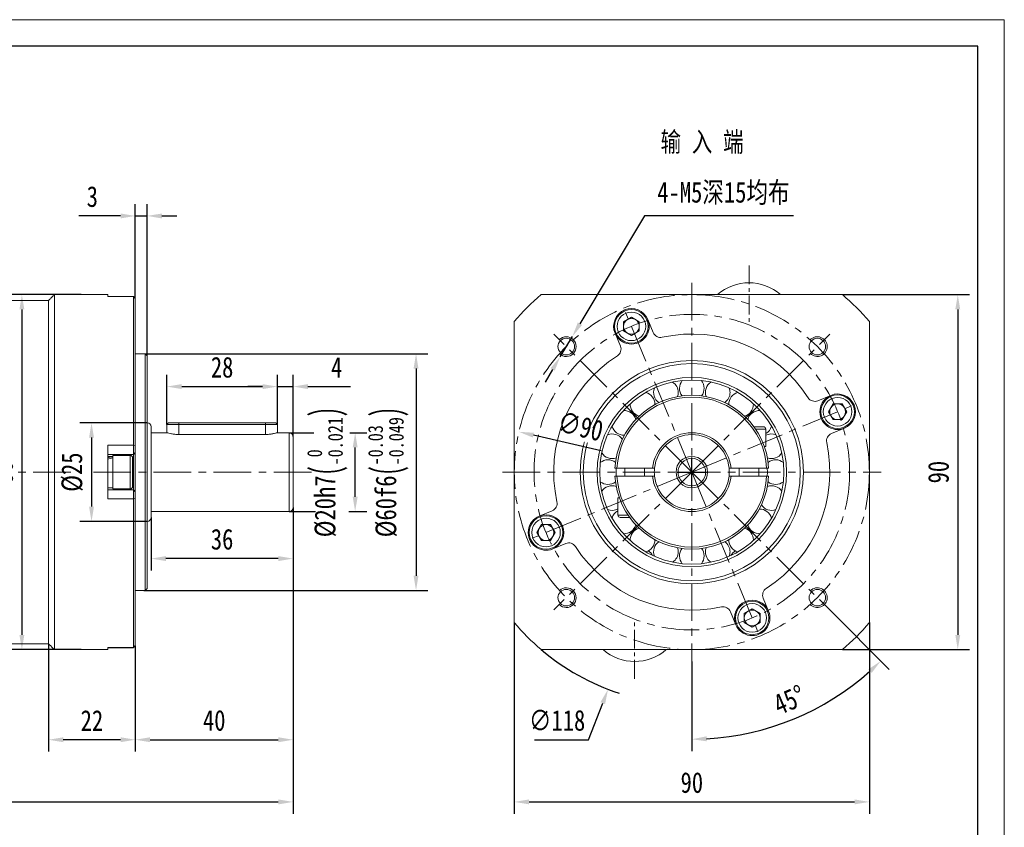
# Model space of a CAD drawing. Header units: millimetres. Extents: x -48 to 519, y -64 to 337.
# Tile 4 of 4: x 270 to 519, y 132 to 337. Entities that reach past the tile are written whole.
import ezdxf

# ---------------------------------------------------------------- set-up
doc = ezdxf.new("R2010")
doc.units = ezdxf.units.MM
doc.header["$LTSCALE"] = 1.5
doc.header["$PDSIZE"] = -1
doc.linetypes.add('CENTER', pattern=[10.16, 6.35, -1.27, 1.27, -1.27])
doc.layers.get('0').update_dxf_attribs({"lineweight": 18})
doc.layers.get('Defpoints').update_dxf_attribs({"lineweight": 18})
for name, color, linetype, lineweight in [('1轮廓实线层', 7, 'Continuous', 18), ('3中心线层', 1, 'CENTER', 18), ('7标注层', 4, 'Continuous', 18), ('细实线', 7, 'Continuous', 18)]:
    doc.layers.add(name, color=color, linetype=linetype, lineweight=lineweight)
doc.styles.add('PC_TEXTSTYLE', font='txt', dxfattribs={"width": 0.8})
doc.styles.add('TH_GBDIM', font='txt', dxfattribs={"width": 0.8})
doc.dimstyles.new('TH_GBDIM', dxfattribs={"dimscale": 1.5, "dimtxt": 3.5, "dimasz": 2.5, "dimexe": 2, "dimexo": 0, "dimgap": 1.5, "dimtad": 1, "dimdec": 1, "dimdsep": 46, "dimtxsty": 'TH_GBDIM', "dimcen": 2.5, "dimdle": 5, "dimclrd": 4, "dimclre": 4, "dimclrt": 3, "dimadec": 0, "dimazin": 2, "dimtfac": 0.714286, "dimtdec": 1, "dimtmove": 0, "dimatfit": 3, "dimfxl": 1, "dimtolj": 1, "dimarcsym": 0})

# ---------------------------------------------------------------- blocks, each defined once
blk = doc.blocks.new('*D9')
at = {"layer": '7标注层', "color": 4, "lineweight": -2}
for p, q in [((339.12, 179.31), (339.12, 135.37)), ((165.12, 172.21), (165.12, 135.37)), ((168.87, 138.37), (335.37, 138.37))]:
    blk.add_line(p, q, dxfattribs=at)
at = {"layer": '7标注层', "color": 4}
for points in [[(168.87, 139), (168.87, 137.75), (165.12, 138.37)], [(335.37, 137.75), (335.37, 139), (339.12, 138.37)]]:
    blk.add_solid(points, dxfattribs=at)
at = {"layer": 'Defpoints', "color": 0}
for p in [(339.12, 179.31), (165.12, 172.21), (339.12, 138.37)]:
    blk.add_point(p, dxfattribs=at)
at = {"layer": '7标注层', "color": 3, "insert": (252.12, 143.25), "char_height": 5.25, "attachment_point": 5, "style": 'TH_GBDIM'}
blk.add_mtext('\\A1;{175.5}{}{}', dxfattribs=at)
blk = doc.blocks.new('*D12')
at = {"layer": '7标注层', "color": 4, "lineweight": -2}
for p, q in [((395.18, 183.82), (395.18, 135.37)), ((485.18, 183.82), (485.18, 135.37)), ((398.93, 138.37), (481.43, 138.37))]:
    blk.add_line(p, q, dxfattribs=at)
at = {"layer": '7标注层', "color": 4}
for points in [[(398.93, 139), (398.93, 137.75), (395.18, 138.37)], [(481.43, 137.75), (481.43, 139), (485.18, 138.37)]]:
    blk.add_solid(points, dxfattribs=at)
at = {"layer": 'Defpoints', "color": 0}
for p in [(395.18, 183.82), (485.18, 183.82), (485.18, 138.37)]:
    blk.add_point(p, dxfattribs=at)
at = {"layer": '7标注层', "color": 3, "insert": (440.18, 143.25), "char_height": 5.25, "attachment_point": 5, "style": 'TH_GBDIM'}
blk.add_mtext('\\A1;90', dxfattribs=at)
blk = doc.blocks.new('*D13')
at = {"layer": '7标注层', "color": 4, "lineweight": -2}
for p, q in [((478.33, 266.97), (510.59, 266.97)), ((507.59, 263.22), (507.59, 180.72)), ((478.33, 176.97), (510.59, 176.97))]:
    blk.add_line(p, q, dxfattribs=at)
at = {"layer": '7标注层', "color": 4}
for points in [[(508.21, 263.22), (506.96, 263.22), (507.59, 266.97)], [(506.96, 180.72), (508.21, 180.72), (507.59, 176.97)]]:
    blk.add_solid(points, dxfattribs=at)
at = {"layer": 'Defpoints', "color": 0}
for p in [(478.33, 266.97), (478.33, 176.97), (507.59, 176.97)]:
    blk.add_point(p, dxfattribs=at)
at = {"layer": '7标注层', "color": 3, "insert": (502.71, 221.97), "char_height": 5.25, "attachment_point": 5, "rotation": 90, "style": 'TH_GBDIM'}
blk.add_mtext('\\A1;90', dxfattribs=at)
blk = doc.blocks.new('*D14')
at = {"layer": '7标注层', "color": 4, "lineweight": -2}
for p, q in [((428.16, 286.92), (411.82, 259.59)), ((465.94, 286.92), (428.16, 286.92)), ((406.82, 251.22), (409.9, 256.37)), ((404.89, 248), (402.97, 244.78))]:
    blk.add_line(p, q, dxfattribs=at)
at = {"layer": '7标注层', "color": 4}
for points in [[(411.28, 259.91), (412.36, 259.27), (409.9, 256.37)], [(405.43, 247.68), (404.36, 248.32), (406.82, 251.22)]]:
    blk.add_solid(points, dxfattribs=at)
at = {"layer": 'Defpoints', "color": 0}
for p in [(409.9, 256.37), (406.82, 251.22)]:
    blk.add_point(p, dxfattribs=at)
at = {"layer": '7标注层', "color": 3, "insert": (448.18, 292.63), "char_height": 5.25, "attachment_point": 5, "style": 'TH_GBDIM'}
blk.add_mtext('\\A1;{4-M5深15均布}{}{}', dxfattribs=at)
blk = doc.blocks.new('*D18')
at = {"layer": '7标注层', "color": 4, "lineweight": -2}
for p, q in [((338.12, 231.97), (344.39, 231.97)), ((353.53, 231.97), (357.84, 231.97)), ((354.84, 215.72), (354.84, 228.22)), ((338.12, 211.97), (344.81, 211.97)), ((353.2, 211.97), (357.84, 211.97))]:
    blk.add_line(p, q, dxfattribs=at)
at = {"layer": '7标注层', "color": 4}
for points in [[(355.47, 228.22), (354.22, 228.22), (354.84, 231.97)], [(354.22, 215.72), (355.47, 215.72), (354.84, 211.97)]]:
    blk.add_solid(points, dxfattribs=at)
at = {"layer": 'Defpoints', "color": 0}
for p in [(338.12, 231.97), (354.84, 231.97), (338.12, 211.97)]:
    blk.add_point(p, dxfattribs=at)
at = {"layer": '7标注层', "color": 3, "insert": (347.82, 221.97), "char_height": 5.25, "attachment_point": 5, "rotation": 90, "style": 'TH_GBDIM'}
blk.add_mtext('\\A1;{\\A1;{%%c20}{}{h7\\H0.7143x;{\\H2x;\\W0.5;(}\\S 0^ -0.021;{\\H2x;\\W0.5;)}}}', dxfattribs=at)
blk = doc.blocks.new('*D19')
at = {"layer": '7标注层', "color": 4, "lineweight": -2}
for p, q in [((335.12, 234.07), (335.12, 246.66)), ((339.12, 230.97), (339.12, 246.66)), ((331.37, 243.66), (327.62, 243.66)), ((335.12, 243.66), (339.12, 243.66)), ((342.87, 243.66), (353.7, 243.66))]:
    blk.add_line(p, q, dxfattribs=at)
at = {"layer": '7标注层', "color": 4}
for points in [[(331.37, 243.03), (331.37, 244.28), (335.12, 243.66)], [(342.87, 244.28), (342.87, 243.03), (339.12, 243.66)]]:
    blk.add_solid(points, dxfattribs=at)
at = {"layer": 'Defpoints', "color": 0}
for p in [(339.12, 243.66), (335.12, 234.07), (339.12, 230.97)]:
    blk.add_point(p, dxfattribs=at)
at = {"layer": '7标注层', "color": 3, "insert": (350.16, 248.53), "char_height": 5.25, "attachment_point": 5, "style": 'TH_GBDIM'}
blk.add_mtext('\\A1;4', dxfattribs=at)
blk = doc.blocks.new('*D20')
at = {"layer": '7标注层', "color": 4, "lineweight": -2}
for p, q in [((307.12, 234.07), (307.12, 246.66)), ((335.12, 234.07), (335.12, 246.66)), ((310.87, 243.66), (331.37, 243.66))]:
    blk.add_line(p, q, dxfattribs=at)
at = {"layer": '7标注层', "color": 4}
for points in [[(310.87, 244.28), (310.87, 243.03), (307.12, 243.66)], [(331.37, 243.03), (331.37, 244.28), (335.12, 243.66)]]:
    blk.add_solid(points, dxfattribs=at)
at = {"layer": 'Defpoints', "color": 0}
for p in [(335.12, 243.66), (307.12, 234.07), (335.12, 234.07)]:
    blk.add_point(p, dxfattribs=at)
at = {"layer": '7标注层', "color": 3, "insert": (321.12, 248.53), "char_height": 5.25, "attachment_point": 5, "style": 'TH_GBDIM'}
blk.add_mtext('\\A1;28', dxfattribs=at)
blk = doc.blocks.new('*D21')
at = {"layer": '7标注层', "color": 4, "lineweight": -2}
for p, q in [((339.12, 212.97), (339.12, 197.05)), ((303.12, 210.47), (303.12, 197.05)), ((335.37, 200.05), (306.87, 200.05))]:
    blk.add_line(p, q, dxfattribs=at)
at = {"layer": '7标注层', "color": 4}
for points in [[(306.87, 200.68), (306.87, 199.43), (303.12, 200.05)], [(335.37, 199.43), (335.37, 200.68), (339.12, 200.05)]]:
    blk.add_solid(points, dxfattribs=at)
at = {"layer": 'Defpoints', "color": 0}
for p in [(339.12, 212.97), (303.12, 210.47), (303.12, 200.05)]:
    blk.add_point(p, dxfattribs=at)
at = {"layer": '7标注层', "color": 3, "insert": (321.12, 204.93), "char_height": 5.25, "attachment_point": 5, "style": 'TH_GBDIM'}
blk.add_mtext('\\A1;36', dxfattribs=at)
blk = doc.blocks.new('*D22')
at = {"layer": '7标注层', "color": 4, "lineweight": -2}
for p, q in [((299.12, 265.96), (299.12, 289.92)), ((302.12, 251.47), (302.12, 289.92)), ((295.37, 286.92), (284.84, 286.92)), ((299.12, 286.92), (302.12, 286.92)), ((305.87, 286.92), (309.62, 286.92))]:
    blk.add_line(p, q, dxfattribs=at)
at = {"layer": '7标注层', "color": 4}
for points in [[(295.37, 286.29), (295.37, 287.54), (299.12, 286.92)], [(305.87, 287.54), (305.87, 286.29), (302.12, 286.92)]]:
    blk.add_solid(points, dxfattribs=at)
at = {"layer": 'Defpoints', "color": 0}
for p in [(302.12, 286.92), (299.12, 265.96), (302.12, 251.47)]:
    blk.add_point(p, dxfattribs=at)
at = {"layer": '7标注层', "color": 3, "insert": (288.23, 291.79), "char_height": 5.25, "attachment_point": 5, "style": 'TH_GBDIM'}
blk.add_mtext('\\A1;3', dxfattribs=at)
blk = doc.blocks.new('*D23')
at = {"layer": '7标注层', "color": 4, "lineweight": -2}
for p, q in [((339.12, 206.5), (339.12, 151.13)), ((299.12, 176.77), (299.12, 151.13)), ((302.87, 154.13), (335.37, 154.13))]:
    blk.add_line(p, q, dxfattribs=at)
at = {"layer": '7标注层', "color": 4}
for points in [[(302.87, 154.76), (302.87, 153.51), (299.12, 154.13)], [(335.37, 153.51), (335.37, 154.76), (339.12, 154.13)]]:
    blk.add_solid(points, dxfattribs=at)
at = {"layer": 'Defpoints', "color": 0}
for p in [(339.12, 206.5), (299.12, 176.77), (339.12, 154.13)]:
    blk.add_point(p, dxfattribs=at)
at = {"layer": '7标注层', "color": 3, "insert": (319.12, 159.01), "char_height": 5.25, "attachment_point": 5, "style": 'TH_GBDIM'}
blk.add_mtext('\\A1;40', dxfattribs=at)
blk = doc.blocks.new('*D24')
at = {"layer": '7标注层', "color": 4, "lineweight": -2}
for p, q in [((277.12, 178.47), (277.12, 151.13)), ((299.12, 177.98), (299.12, 151.13)), ((295.37, 154.13), (280.87, 154.13))]:
    blk.add_line(p, q, dxfattribs=at)
at = {"layer": '7标注层', "color": 4}
for points in [[(280.87, 154.76), (280.87, 153.51), (277.12, 154.13)], [(295.37, 153.51), (295.37, 154.76), (299.12, 154.13)]]:
    blk.add_solid(points, dxfattribs=at)
at = {"layer": 'Defpoints', "color": 0}
for p in [(277.12, 178.47), (299.12, 177.98), (277.12, 154.13)]:
    blk.add_point(p, dxfattribs=at)
at = {"layer": '7标注层', "color": 3, "insert": (288.12, 159.01), "char_height": 5.25, "attachment_point": 5, "style": 'TH_GBDIM'}
blk.add_mtext('\\A1;22', dxfattribs=at)
blk = doc.blocks.new('*D26')
at = {"layer": '7标注层', "color": 4, "lineweight": -2}
for p, q in [((440.18, 218.22), (440.18, 225.72)), ((436.43, 221.97), (443.93, 221.97)), ((414.02, 154.13), (417.6, 163.42)), ((400.3, 154.13), (414.02, 154.13))]:
    blk.add_line(p, q, dxfattribs=at)
blk.add_arc((440.18, 221.97), 59, 229.7039, 251.8293, dxfattribs=at)
at = {"layer": '7标注层', "color": 4}
blk.add_solid([(418.19, 163.2), (417.02, 163.65), (418.95, 166.92)], dxfattribs=at)
at = {"layer": 'Defpoints', "color": 0}
for p in [(461.4, 277.02), (418.95, 166.92)]:
    blk.add_point(p, dxfattribs=at)
at = {"layer": '7标注层', "color": 3, "insert": (406.03, 159.01), "char_height": 5.25, "attachment_point": 5, "style": 'TH_GBDIM'}
blk.add_mtext('\\A1;∅118', dxfattribs=at)
blk = doc.blocks.new('*D27')
at = {"color": 4, "lineweight": -2}
for p, q in [((475.12, 187.03), (490.18, 171.97)), ((440.18, 173.97), (440.18, 151.26))]:
    blk.add_line(p, q, dxfattribs=at)
blk.add_arc((440.18, 221.97), 67.71, 273.1735, 311.8265, dxfattribs=at)
at = {"color": 4}
for points in [[(485.76, 171.06), (484.9, 171.97), (488.06, 174.09)], [(443.91, 154.99), (443.94, 153.74), (440.18, 154.26)]]:
    blk.add_solid(points, dxfattribs=at)
at = {"layer": 'Defpoints', "color": 0}
for p in [(440.18, 269.97), (440.18, 221.97), (475.12, 187.03), (440.18, 173.97), (457.7, 156.57)]:
    blk.add_point(p, dxfattribs=at)
at = {"color": 3, "insert": (464.89, 164.2), "char_height": 5.25, "attachment_point": 5, "rotation": 23.1623, "style": 'TH_GBDIM'}
blk.add_mtext('\\A1;45%%d', dxfattribs=at)
blk = doc.blocks.new('*D28')
at = {"layer": '7标注层', "color": 4, "lineweight": -2}
for p, q in [((301.62, 251.97), (373.28, 251.97)), ((370.28, 248.22), (370.28, 195.72)), ((301.32, 191.97), (373.28, 191.97))]:
    blk.add_line(p, q, dxfattribs=at)
at = {"layer": '7标注层', "color": 4}
for points in [[(370.9, 248.22), (369.65, 248.22), (370.28, 251.97)], [(369.65, 195.72), (370.9, 195.72), (370.28, 191.97)]]:
    blk.add_solid(points, dxfattribs=at)
at = {"layer": 'Defpoints', "color": 0}
for p in [(301.62, 251.97), (301.32, 191.97), (370.28, 191.97)]:
    blk.add_point(p, dxfattribs=at)
at = {"layer": '7标注层', "color": 3, "insert": (363.25, 221.97), "char_height": 5.25, "attachment_point": 5, "rotation": 90, "style": 'TH_GBDIM'}
blk.add_mtext('\\A1;{\\A1;{%%c60}{}{f6\\H0.7143x;{\\H2x;\\W0.5;(}\\S-0.03^ -0.049;{\\H2x;\\W0.5;)}}}', dxfattribs=at)
blk = doc.blocks.new('*D32')
at = {"layer": '7标注层', "color": 4, "lineweight": -2}
blk.add_line((417.19, 227.34), (400.01, 231.35), dxfattribs=at)
at = {"layer": '7标注层', "color": 4}
blk.add_solid([(400.15, 231.95), (399.86, 230.74), (396.35, 232.2)], dxfattribs=at)
at = {"layer": 'Defpoints', "color": 0}
for p in [(396.35, 232.2), (484, 211.75)]:
    blk.add_point(p, dxfattribs=at)
at = {"layer": '7标注层', "color": 3, "insert": (411.96, 233.56), "char_height": 5.25, "attachment_point": 5, "rotation": 346.8658, "style": 'TH_GBDIM'}
blk.add_mtext('\\A1;∅90', dxfattribs=at)
blk = doc.blocks.new('*D33')
at = {"layer": '7标注层', "color": 4, "lineweight": -2}
for p, q in [((302.12, 234.47), (285.02, 234.47)), ((288.02, 230.72), (288.02, 213.22)), ((302.12, 209.47), (285.02, 209.47))]:
    blk.add_line(p, q, dxfattribs=at)
at = {"layer": '7标注层', "color": 4}
for points in [[(288.64, 230.72), (287.39, 230.72), (288.02, 234.47)], [(287.39, 213.22), (288.64, 213.22), (288.02, 209.47)]]:
    blk.add_solid(points, dxfattribs=at)
at = {"layer": 'Defpoints', "color": 0}
for p in [(302.12, 234.47), (288.02, 209.47), (302.12, 209.47)]:
    blk.add_point(p, dxfattribs=at)
at = {"layer": '7标注层', "color": 3, "insert": (283.14, 221.97), "char_height": 5.25, "attachment_point": 5, "rotation": 90, "style": 'TH_GBDIM'}
blk.add_mtext('\\A1;{%%c25}{}{}', dxfattribs=at)
blk = doc.blocks.new('*D36')
at = {"color": 4, "lineweight": -2}
for p, q in [((285.37, 266.97), (267.37, 266.97)), ((270.37, 263.22), (270.37, 180.72)), ((285.37, 176.97), (267.37, 176.97))]:
    blk.add_line(p, q, dxfattribs=at)
at = {"color": 4}
for points in [[(271, 263.22), (269.75, 263.22), (270.37, 266.97)], [(269.75, 180.72), (271, 180.72), (270.37, 176.97)]]:
    blk.add_solid(points, dxfattribs=at)
at = {"layer": 'Defpoints', "color": 0}
for p in [(285.37, 266.97), (270.37, 176.97), (285.37, 176.97)]:
    blk.add_point(p, dxfattribs=at)
at = {"color": 3, "insert": (265.5, 221.97), "char_height": 5.25, "attachment_point": 5, "rotation": 90, "style": 'TH_GBDIM'}
blk.add_mtext('\\A1;90', dxfattribs=at)

msp = doc.modelspace()

# ---------------------------------------------------------------- linework, layer by layer
at = {"color": 7, "linetype": 'Continuous', "lineweight": 15}
for p, q in [((277.118249, 265.472929), (277.118249, 178.472929)), ((278.618244, 266.97293), (278.618244, 176.97293)), ((292.118249, 266.97293), (292.118249, 266.45583)), ((298.618248, 266.45583), (292.118249, 266.45583)), ((298.618248, 266.45583), (298.618248, 266.478811)), ((298.618248, 228.775255), (298.618248, 266.45583)), ((298.618248, 266.45583), (299.118249, 265.961573)), ((299.118249, 265.97881), (299.118249, 265.961573)), ((299.118249, 265.97881), (299.118249, 264.478811)), ((299.118249, 265.961573), (299.118249, 228.699673)), ((402.018413, 266.972927), (478.333547, 266.972927)), ((299.118249, 264.478811), (299.118249, 261.972929)), ((299.118249, 261.972929), (299.118249, 256.97293)), ((395.175978, 183.815362), (395.175978, 260.130496)), ((422.868643, 260.082809), (424.868643, 261.237511)), ((422.868643, 257.77341), (422.868643, 260.082809)), ((424.868643, 261.237511), (426.868642, 260.082809)), ((426.868642, 260.082809), (426.868642, 257.77341)), ((430.394355, 257.346928), (429.0261, 260.650186)), ((485.175982, 260.130496), (485.175982, 183.815362)), ((420.711185, 257.206036), (422.07944, 253.902778)), ((424.868643, 256.61871), (422.868643, 257.77341)), ((426.868642, 257.77341), (424.868643, 256.61871)), ((301.618246, 221.972929), (301.618246, 251.972929)), ((302.118247, 251.472928), (302.118247, 221.972929)), ((475.409086, 241.437724), (472.105827, 240.06947)), ((430.809289, 239.076001), (430.810543, 239.16454)), ((455.791416, 239.16454), (455.787838, 239.314046)), ((474.821761, 237.280266), (475.976459, 239.280266)), ((475.976459, 235.280266), (474.821761, 237.280266)), ((475.976459, 239.280266), (478.285864, 239.280266)), ((478.285864, 239.280266), (479.440562, 237.280266)), ((479.440562, 237.280266), (478.285864, 235.280266)), ((478.285864, 235.280266), (475.976459, 235.280266)), ((303.118249, 233.472929), (303.118249, 221.972929)), ((310.118249, 234.072929), (307.118243, 234.072929)), ((307.518249, 234.472929), (310.118249, 234.472929)), ((310.118249, 234.472929), (310.118249, 234.072929)), ((310.118249, 234.472929), (332.118248, 234.472929)), ((332.118248, 234.072929), (310.118249, 234.072929)), ((310.118249, 231.512321), (310.118249, 234.072929)), ((332.118248, 234.072929), (332.118248, 234.472929)), ((332.118248, 234.472929), (334.718248, 234.472929)), ((335.118247, 234.072929), (332.118248, 234.072929)), ((332.118248, 231.512321), (332.118248, 234.072929)), ((455.923997, 233.472929), (458.30098, 233.472929)), ((458.925981, 232.847929), (456.361912, 232.847929)), ((475.549981, 231.754554), (478.853237, 233.122808)), ((332.118248, 231.512321), (310.118249, 231.512321)), ((338.118253, 221.972929), (338.118253, 231.972929)), ((339.11824, 230.972929), (339.11824, 221.972929)), ((292.118249, 228.775255), (298.618248, 228.775255)), ((292.118249, 228.775255), (292.118249, 215.170604)), ((298.618248, 226.472929), (298.618248, 228.775255)), ((298.618248, 228.775255), (299.118249, 228.699673)), ((299.118249, 228.699673), (299.118249, 226.972929)), ((458.925981, 228.472929), (458.560757, 228.472929)), ((298.618248, 226.472929), (292.118249, 226.472929)), ((293.418249, 217.722929), (293.418249, 226.222929)), ((297.793245, 217.722929), (297.793245, 226.222929)), ((298.418244, 225.597929), (298.418244, 218.34793)), ((298.618248, 226.472929), (299.118249, 226.972929)), ((298.618248, 217.472928), (298.618248, 226.472929)), ((299.118249, 226.972929), (299.118249, 216.972929)), ((421.009313, 221.972929), (421.035677, 222.977859)), ((430.226106, 222.972929), (421.202315, 222.972929)), ((459.149645, 222.972929), (450.125854, 222.972929)), ((301.618246, 191.972931), (301.618246, 221.972929)), ((302.118247, 221.972929), (302.118247, 192.472928)), ((303.118249, 221.972929), (303.118249, 210.472929)), ((338.118253, 211.972928), (338.118253, 221.972929)), ((339.11824, 221.972929), (339.11824, 212.972928)), ((421.035677, 220.967999), (421.009313, 221.972929)), ((421.202315, 220.972929), (430.226106, 220.972929)), ((450.125854, 220.972929), (459.149645, 220.972929)), ((292.118249, 217.472928), (298.618248, 217.472928)), ((298.618248, 215.170604), (298.618248, 217.472928)), ((298.618248, 217.472928), (299.118249, 216.972929)), ((298.618248, 215.170604), (292.118249, 215.170604)), ((298.618248, 215.170604), (299.118249, 215.246184)), ((298.618248, 177.49003), (298.618248, 215.170604)), ((299.118249, 216.972929), (299.118249, 215.246184)), ((299.118249, 215.246184), (299.118249, 177.984283)), ((421.425979, 215.472929), (421.791203, 215.472929)), ((404.801979, 212.191304), (401.498723, 210.82305)), ((421.425979, 211.097929), (423.990048, 211.097929)), ((424.427963, 210.472928), (422.050981, 210.472928)), ((400.911398, 206.665592), (402.066096, 208.665592)), ((402.066096, 208.665592), (404.375501, 208.665592)), ((404.375501, 208.665592), (405.530199, 206.665592)), ((402.066096, 204.665592), (400.911398, 206.665592)), ((404.375501, 204.665592), (402.066096, 204.665592)), ((405.530199, 206.665592), (404.375501, 204.665592)), ((430.810543, 204.781318), (430.809289, 204.869857)), ((455.787838, 204.631813), (455.791416, 204.781318)), ((404.942874, 202.508135), (408.246133, 203.876387)), ((459.640775, 186.739823), (458.27252, 190.043082)), ((453.483318, 186.17245), (455.483317, 187.327148)), ((455.483317, 187.327148), (457.483317, 186.17245)), ((299.118249, 186.972928), (299.118249, 181.972929)), ((449.957605, 186.598928), (451.32586, 183.295673)), ((453.483318, 183.863045), (453.483318, 186.17245)), ((457.483317, 186.17245), (457.483317, 183.863045)), ((455.483317, 182.708347), (453.483318, 183.863045)), ((457.483317, 183.863045), (455.483317, 182.708347)), ((299.118249, 181.972929), (299.118249, 179.467045)), ((292.118249, 177.49003), (298.618248, 177.49003)), ((292.118249, 177.49003), (292.118249, 176.97293)), ((299.118249, 177.984283), (298.618248, 177.49003)), ((298.618248, 177.467049), (298.618248, 177.49003)), ((299.118249, 179.467045), (299.118249, 177.967046)), ((299.118249, 177.984283), (299.118249, 177.967046)), ((478.333547, 176.972927), (402.018413, 176.972927))]:
    msp.add_line(p, q, dxfattribs=at)
at = {"color": 7, "linetype": 'Continuous', "lineweight": 15, "flags": 128}
msp.add_lwpolyline([(459.316496, 222.973819), (459.342647, 221.972929), (459.316496, 220.972042)], dxfattribs=at)
at = {"color": 7, "linetype": 'Continuous', "lineweight": 15}
for centre, radius in [((424.868643, 258.92811), 4.25), ((424.868643, 258.92811), 3.625), ((408.356175, 253.792734), 2.1), ((471.995785, 253.792734), 2.1), ((440.17598, 221.972929), 28.3), ((440.17598, 221.972929), 27.5), ((440.17598, 221.972929), 24), ((440.17598, 221.972929), 23.333333), ((477.131161, 237.280266), 4.25), ((477.131161, 237.280266), 3.625), ((440.17598, 221.972929), 4), ((440.17598, 221.972929), 3.5), ((403.220799, 206.665592), 4.25), ((403.220799, 206.665592), 3.625), ((408.356175, 190.153124), 2.1), ((471.995785, 190.153124), 2.1), ((455.483317, 185.017748), 4.25), ((455.483317, 185.017748), 3.625)]:
    msp.add_circle(centre, radius, dxfattribs=at)
for centre, radius, start, end in [((454.67598, 257.806262), 12.166667, 48.88790956, 131.11209044), ((440.17598, 221.972929), 59, 130.29614333, 139.70385667), ((440.17598, 221.972929), 59, 40.29614333, 49.70385667), ((424.868643, 258.92811), 4.5, 22.5, 202.5), ((424.868643, 258.92811), 4.5, 202.5, 22.5), ((424.868643, 258.92811), 2, 120, 180), ((424.868643, 258.92811), 2, 60, 120), ((424.868643, 258.92811), 2, 360, 60), ((424.868643, 258.92811), 2, 180, 240), ((424.868643, 258.92811), 2, 240, 300), ((424.868643, 258.92811), 2, 300, 360), ((432.242114, 258.112295), 2, 202.5, 282.38201935), ((440.17598, 221.972929), 35, 32.61798065, 102.38201935), ((420.23168, 253.13741), 2, 302.61798065, 22.5), ((440.17598, 221.972929), 35, 122.61798065, 192.38201935), ((433.609369, 242.18288), 3.125, 0, 56.74217776), ((440.17598, 243.222929), 3.125, 141.25782224, 217.62353734), ((440.17598, 243.222929), 3.125, 0, 38.74217776), ((446.742591, 242.18288), 3.125, 123.25782224, 199.62353734), ((427.685543, 239.16454), 3.125, 0, 74.74217776), ((433.609369, 242.18288), 3.125, 159.25782224, 235.62353734), ((433.609369, 242.18288), 3.125, 340.37646266, 0), ((440.17598, 243.222929), 3.125, 322.37646266, 0), ((446.742591, 242.18288), 3.125, 304.37646266, 0), ((452.666417, 239.16454), 3.125, 105.25782224, 181.62353734), ((446.742591, 242.18288), 3.125, 0, 20.74217776), ((440.17598, 221.972929), 19.5, 2.93953449, 177.06046551), ((440.17598, 221.972929), 19, 3.01696131, 176.98303869), ((471.340461, 241.917229), 2, 212.61798065, 292.5), ((477.131161, 237.280266), 4.5, 112.5, 292.5), ((477.131161, 237.280266), 4.5, 292.5, 112.5), ((422.984369, 234.463366), 3.125, 16.37646266, 92.74217776), ((427.685543, 239.16454), 3.125, 177.25782224, 253.62353734), ((452.666417, 239.16454), 3.125, 286.37646266, 0), ((457.367591, 234.463366), 3.125, 87.25782224, 163.62353734), ((477.131161, 237.280266), 2, 150, 210), ((477.131161, 237.280266), 2, 90, 150), ((477.131161, 237.280266), 2, 30, 90), ((477.131161, 237.280266), 2, 330, 30), ((477.131161, 237.280266), 2, 210, 270), ((477.131161, 237.280266), 2, 270, 330), ((302.118246, 233.472929), 1, 0, 90), ((422.984369, 234.463366), 3.125, 195.25782224, 271.62353734), ((458.30098, 232.847929), 0.625, 0, 90), ((457.367591, 234.463366), 3.125, 299.91300124, 344.74217776), ((338.118246, 230.972929), 1, 0, 90), ((419.966029, 228.53954), 3.125, 34.37646266, 110.74217776), ((440.17598, 221.972929), 10, 5.73917048, 174.26082952), ((440.17598, 221.972929), 9.5, 6.04232842, 173.95767158), ((460.385931, 228.53954), 3.125, 69.25782224, 117.85167874), ((476.315346, 229.906795), 2, 112.5, 192.38201935), ((440.17598, 221.972929), 35, 302.61798065, 12.38201935), ((297.793246, 225.597929), 0.625, 0, 90), ((418.92598, 221.972929), 3.125, 52.37646266, 128.74217776), ((419.966029, 228.53954), 3.125, 213.25782224, 289.62353734), ((460.385931, 228.53954), 3.125, 250.37646266, 326.74217776), ((461.42598, 221.972929), 3.125, 51.25782224, 127.62353734), ((440.17598, 221.972929), 9.5, 173.95767158, 186.04232842), ((440.17598, 221.972929), 9.5, 353.95767158, 6.04232842), ((440.17598, 221.972929), 19.5, 182.93953449, 357.06046551), ((440.17598, 221.972929), 19, 183.01696131, 356.98303869), ((440.17598, 221.972929), 10, 185.73917048, 354.26082952), ((440.17598, 221.972929), 9.5, 186.04232842, 353.95767158), ((297.793246, 218.347929), 0.625, 270, 0), ((418.92598, 221.972929), 3.125, 231.25782224, 307.62353734), ((419.966029, 215.406318), 3.125, 70.37646266, 146.74217776), ((460.385931, 215.406318), 3.125, 33.25782224, 109.62353734), ((461.42598, 221.972929), 3.125, 232.37646266, 308.74217776), ((338.118246, 212.972929), 1, 270, 0), ((404.036614, 214.039063), 2, 292.5, 12.38201935), ((419.966029, 215.406318), 3.125, 249.25782224, 297.85167874), ((422.984369, 209.482492), 3.125, 119.91300124, 164.74217776), ((457.367591, 209.482492), 3.125, 15.25782224, 91.62353734), ((460.385931, 215.406318), 3.125, 214.37646266, 290.74217776), ((302.118246, 210.472929), 1, 270, 0), ((403.220799, 206.665592), 4.5, 112.5, 292.5), ((403.220799, 206.665592), 4.5, 292.5, 112.5), ((422.05098, 211.097929), 0.625, 180, 270), ((403.220799, 206.665592), 2, 150, 210), ((403.220799, 206.665592), 2, 90, 150), ((403.220799, 206.665592), 2, 30, 90), ((403.220799, 206.665592), 2, 330, 30), ((422.984369, 209.482492), 3.125, 267.25782224, 343.62353734), ((427.685543, 204.781318), 3.125, 106.37646266, 182.74217776), ((452.666417, 204.781318), 3.125, 0, 73.62353734), ((457.367591, 209.482492), 3.125, 196.37646266, 272.74217776), ((403.220799, 206.665592), 2, 210, 270), ((403.220799, 206.665592), 2, 270, 330), ((427.685543, 204.781318), 3.125, 285.25782224, 0), ((452.666417, 204.781318), 3.125, 178.37646266, 254.74217776), ((409.011499, 202.028629), 2, 32.61798065, 112.5), ((440.17598, 221.972929), 35, 212.61798065, 282.38201935), ((433.609369, 201.762978), 3.125, 124.37646266, 200.74217776), ((433.609369, 201.762978), 3.125, 0, 19.62353734), ((440.17598, 200.722929), 3.125, 142.37646266, 218.74217776), ((440.17598, 200.722929), 3.125, 0, 37.62353734), ((446.742591, 201.762978), 3.125, 160.37646266, 236.74217776), ((446.742591, 201.762978), 3.125, 0, 55.62353734), ((427.598083, 199.446577), 3, 28.07445321, 58.98077079), ((433.609369, 201.762978), 3.125, 303.25782224, 0), ((440.17598, 200.722929), 3.125, 321.25782224, 0), ((446.742591, 201.762978), 3.125, 339.25782224, 0), ((452.753877, 199.446577), 3, 121.01922921, 151.92554679), ((460.12028, 190.808448), 2, 122.61798065, 202.5), ((448.109846, 185.833563), 2, 22.5, 102.38201935), ((455.483317, 185.017748), 4.5, 22.5, 202.5), ((455.483317, 185.017748), 4.5, 202.5, 22.5), ((455.483317, 185.017748), 2, 120, 180), ((455.483317, 185.017748), 2, 180, 240), ((455.483317, 185.017748), 2, 60, 120), ((455.483317, 185.017748), 2, 360, 60), ((455.483317, 185.017748), 2, 300, 360), ((440.17598, 221.972929), 59, 220.29614333, 229.70385667), ((455.483317, 185.017748), 2, 240, 300), ((440.17598, 221.972929), 59, 310.29614333, 319.70385667), ((425.67598, 186.139596), 12.166667, 228.88790956, 311.11209044)]:
    msp.add_arc(centre, radius, start, end, dxfattribs=at)
at = {"color": 4}
for centre, start, end in [((408.356175, 253.792734), 226.59175418, 135), ((471.995785, 253.792734), 225, 136.59175418), ((408.356175, 190.153124), 225, 133.40824582), ((471.995785, 190.153124), 223.40824582, 135)]:
    msp.add_arc(centre, 2.5, start, end, dxfattribs=at)
at = {"color": 7, "linetype": 'Continuous', "lineweight": 15}
for centre, start_param, end_param in [((292.118246, 221.972929), 1.22658386, 1.4153415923), ((293.418246, 221.972929), 1.4153415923, 1.6040993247)]:
    msp.add_ellipse(centre, major_axis=(6.844658, 2.196172), ratio=0.4884358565, start_param=start_param, end_param=end_param, dxfattribs=at)
for points in [[(277.118249, 265.472929), (257.618247, 265.472929)], [(278.618244, 266.97293), (277.118249, 265.472929)], [(292.118249, 266.97293), (278.618244, 266.97293)], [(298.618248, 266.478811), (292.118249, 266.478811)], [(299.118249, 265.97881), (298.618248, 266.478811)], [(301.618246, 251.972929), (299.118249, 251.972929)], [(302.118247, 251.472928), (301.618246, 251.972929)], [(307.518249, 234.472929), (307.118243, 234.072929)], [(307.118243, 234.072929), (307.118243, 231.94809)], [(335.118247, 234.072929), (334.718248, 234.472929)], [(335.118247, 231.972929), (335.118247, 234.072929)], [(458.925981, 228.472929), (458.925981, 232.847929)], [(307.118243, 231.972929), (303.118249, 231.972929)], [(338.118253, 231.972929), (335.118247, 231.972929)], [(293.418249, 225.972929), (292.118249, 225.972929)], [(297.793245, 226.222929), (293.418249, 226.222929)], [(421.202315, 222.972929), (420.701638, 222.972929)], [(423.175979, 222.972929), (423.175979, 220.972929)], [(428.17598, 220.972929), (428.17598, 222.972929)], [(430.728758, 222.972929), (430.226106, 222.972929)], [(450.125854, 222.972929), (449.623202, 222.972929)], [(452.17598, 222.972929), (452.17598, 220.972929)], [(457.175981, 220.972929), (457.175981, 222.972929)], [(459.650322, 222.972929), (459.149645, 222.972929)], [(420.701638, 220.972929), (421.202315, 220.972929)], [(430.226106, 220.972929), (430.728758, 220.972929)], [(449.623202, 220.972929), (450.125854, 220.972929)], [(459.149645, 220.972929), (459.650322, 220.972929)], [(292.118249, 217.972929), (293.418249, 217.972929)], [(293.418249, 217.722929), (297.793245, 217.722929)], [(421.425979, 215.472929), (421.425979, 211.097929)], [(303.118249, 211.972928), (338.118253, 211.972928)], [(301.618246, 191.972931), (302.118247, 192.472928)], [(299.118249, 191.972931), (301.618246, 191.972931)], [(257.618247, 178.472929), (277.118249, 178.472929)], [(277.118249, 178.472929), (278.618244, 176.97293)], [(292.118249, 177.467049), (298.618248, 177.467049)], [(298.618248, 177.467049), (299.118249, 177.967046)], [(278.618244, 176.97293), (292.118249, 176.97293)]]:
    msp.add_open_spline(points, degree=1, dxfattribs=at)
for points, knots in [([(310.118249, 231.512321), (309.789631, 231.522517), (309.132762, 231.542898), (308.250032, 231.684678), (307.569801, 231.841347), (307.163773, 231.959112), (307.155656, 231.961732), (307.152329, 231.962806)], [0, 0, 0, 0, 0.2081867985, 0.416140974, 0.6300741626, 0.8483417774, 1, 1, 1, 1]), ([(335.084161, 231.962806), (335.094183, 231.965779), (335.138315, 231.978867), (334.890884, 231.904627), (334.363745, 231.765902), (333.557547, 231.606778), (332.757343, 231.521405), (332.266584, 231.514429), (332.118248, 231.512321)], [0, 0, 0, 0, 0.0602506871, 0.26530734, 0.4728205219, 0.6883253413, 0.9057943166, 1, 1, 1, 1])]:
    msp.add_open_spline(points, degree=3, knots=knots, dxfattribs=at)
at = {"layer": '3中心线层', "ltscale": 0.5}
for p, q in [((454.675979, 274.345732), (454.675979, 259.171204)), ((425.675981, 169.600125), (425.675981, 184.774654))]:
    msp.add_line(p, q, dxfattribs=at)
at = {"layer": '3中心线层'}
for p, q in [((440.17598, 269.972929), (440.17598, 173.972929)), ((440.17598, 221.972929), (423.012781, 263.408557)), ((440.17598, 221.972929), (405.232589, 256.916319)), ((440.17598, 221.972929), (475.119371, 256.916319)), ((440.17598, 221.972929), (481.611608, 239.136128)), ((343.744055, 221.972929), (159.300691, 221.972929)), ((392.17598, 221.972929), (488.17598, 221.972929)), ((440.17598, 221.972929), (398.740352, 204.80973)), ((440.17598, 221.972929), (405.232589, 187.029538)), ((440.17598, 221.972929), (475.119371, 187.029538)), ((440.17598, 221.972929), (457.339179, 180.537301))]:
    msp.add_line(p, q, dxfattribs=at)
for radius in [45, 40]:
    msp.add_circle((440.17598, 221.972929), radius, dxfattribs=at)
at = {"layer": '细实线', "color": 3}
msp.add_lwpolyline([(-47.6822, -64.3291), (519.385403, -64.3291), (519.385403, 336.668704), (-47.6822, 336.668704)], close=True, dxfattribs=at)
at = {"layer": '细实线', "color": 3, "lineweight": 25}
msp.add_lwpolyline([(-13.928176, -57.578295), (512.634598, -57.578295), (512.634598, 329.9179), (-13.928176, 329.9179)], close=True, dxfattribs=at)

# ---------------------------------------------------------------- texts
at = {"color": 3, "insert": (432.253144, 308.210628), "char_height": 5, "width": 37.11619349, "attachment_point": 1, "style": 'PC_TEXTSTYLE'}
msp.add_mtext('输 入 端', dxfattribs=at)

# ---------------------------------------------------------------- dimensions: what is measured, and where the dimension line sits
dim = msp.add_angular_dim_2l(base=(457.701458, 156.566954), line1=((440.17598, 221.972929), (475.119371, 187.029538)), line2=((440.17598, 269.972929), (440.17598, 173.972929)), dimstyle='TH_GBDIM')
dim.commit()
dim.dimension.update_dxf_attribs({"geometry": '*D27', "text_midpoint": (466.810113, 159.717754), "dimtype": 162})
at = {"layer": '7标注层'}
for base, p1, p2, picture, middle in [((302.118247, 286.919386), (299.118249, 265.961573), (302.118247, 251.472928), '*D22', (288.23026, 286.919386)), ((335.11824, 243.656294), (307.118239, 234.072929), (335.11824, 234.072929), '*D20', (321.118239, 243.656294)), ((339.11824, 243.656294), (335.11824, 234.072929), (339.11824, 230.972929), '*D19', (350.158743, 243.656294)), ((303.11824, 200.054968), (339.11824, 212.972929), (303.11824, 210.472928), '*D21', (321.11824, 200.054968)), ((339.11824, 154.134384), (299.118239, 176.772928), (339.11824, 206.495415), '*D23', (319.118239, 154.134384)), ((485.175982, 138.372967), (395.175978, 183.815362), (485.175982, 183.815362), '*D12', (440.17598, 138.372967)), ((277.118249, 154.134384), (299.118249, 177.984283), (277.118249, 178.472929), '*D24', (288.118249, 154.134384))]:
    dim = msp.add_linear_dim(base=base, p1=p1, p2=p2, dimstyle='TH_GBDIM', override={"dimexo": 0, "dimgap": 1.5, "dimtad": 1, "dimjust": 0, "dimdec": 5, "dimlfac": 1, "dimse1": 0, "dimse2": 0, "dimsd1": 0, "dimsd2": 0}, dxfattribs=at)
    dim.commit()
    dim.dimension.update_dxf_attribs({"geometry": picture, "text_midpoint": middle, "dimtype": 160})
dim = msp.add_diameter_dim_2p(p1=(406.816607, 251.217908), p2=(409.895743, 256.367561), text='{4-M5深15均布}{}{}', dimstyle='TH_GBDIM', override={"dimgap": 1.5, "dimtad": 1, "dimtih": 0, "dimtoh": 1, "dimdec": 0, "dimlfac": 1, "dimse1": 0, "dimse2": 0, "dimsd1": 0, "dimsd2": 0, "dimtix": 0, "dimtofl": 1, "dimatfit": 3}, dxfattribs=at)
dim.commit()
dim.dimension.update_dxf_attribs({"geometry": '*D14', "text_midpoint": (448.175627, 286.919386), "dimtype": 163})
dim = msp.add_diameter_dim_2p(p1=(461.400766, 277.022983), p2=(418.951195, 166.922875), dimstyle='TH_GBDIM', override={"dimtih": 1, "dimtoh": 1, "dimtofl": 0}, dxfattribs=at)
dim.commit()
dim.dimension.update_dxf_attribs({"geometry": '*D26', "text_midpoint": (406.033665, 154.134384), "dimtype": 163})
dim = msp.add_linear_dim(base=(507.589226, 176.972927), p1=(478.333548, 266.972929), p2=(478.333547, 176.972927), angle=90, dimstyle='TH_GBDIM', override={"dimexo": 0, "dimgap": 1.5, "dimtad": 1, "dimjust": 0, "dimdec": 5, "dimlfac": 1, "dimse1": 0, "dimse2": 0, "dimsd1": 0, "dimsd2": 0}, dxfattribs=at)
dim.commit()
dim.dimension.update_dxf_attribs({"geometry": '*D13', "text_midpoint": (507.589226, 221.972929), "dimtype": 160})
dim = msp.add_linear_dim(base=(370.277771, 191.972931), p1=(301.618246, 251.972929), p2=(301.318239, 191.972931), angle=90, text='{\\A1;{%%c<>}{}{f6\\H0.7143x;{\\H2x;\\W0.5;(}\\S-0.03^ -0.049;{\\H2x;\\W0.5;)}}}', dimstyle='TH_GBDIM', override={"dimexo": 0, "dimgap": 1.5, "dimtad": 1, "dimjust": 0, "dimdec": 1, "dimlfac": 1, "dimse1": 0, "dimse2": 0, "dimsd1": 0, "dimsd2": 0, "dimtp": -0.03, "dimtm": 0.049, "dimtdec": 3, "dimtzin": 8}, dxfattribs=at)
dim.commit()
dim.dimension.update_dxf_attribs({"geometry": '*D28', "text_midpoint": (363.251139, 221.97293)})
dim = msp.add_linear_dim(base=(354.841722, 231.972929), p1=(338.11824, 211.972929), p2=(338.11824, 231.972929), angle=90, text='{\\A1;{%%c<>}{}{h7\\H0.7143x;{\\H2x;\\W0.5;(}\\S 0^ -0.021;{\\H2x;\\W0.5;)}}}', dimstyle='TH_GBDIM', override={"dimdec": 5, "dimtp": 0, "dimtm": 0.021, "dimtdec": 3, "dimtzin": 8}, dxfattribs=at)
dim.commit()
dim.dimension.update_dxf_attribs({"geometry": '*D18', "text_midpoint": (354.841722, 221.972929), "dimtype": 160})
dim = msp.add_linear_dim(base=(339.11824, 138.372967), p1=(165.118238, 172.213381), p2=(339.11824, 179.314899), text='{175.5}{}{}', dimstyle='TH_GBDIM', override={"dimexo": 0, "dimgap": 1.5, "dimtad": 1, "dimjust": 0, "dimdec": 5, "dimlfac": 1, "dimse1": 0, "dimse2": 0, "dimsd1": 0, "dimsd2": 0}, dxfattribs=at)
dim.commit()
dim.dimension.update_dxf_attribs({"geometry": '*D9', "text_midpoint": (252.118239, 143.247967)})

# ---------------------------------------------------------------- next in the draw order: wipeouts: each hides what was drawn before it
for points in [[(407.507614, 230.930558), (408.393819, 234.728536), (415.665163, 233.03187), (414.778957, 229.233891)], [(286.718371, 218.039596), (282.818371, 218.039596), (282.818371, 225.906262), (286.718371, 225.906262)]]:
    msp.add_wipeout(points).dxf.layer = '1轮廓实线层'

# ---------------------------------------------------------------- next in the draw order: dimensions: what is measured, and where the dimension line sits
dim = msp.add_linear_dim(base=(270.370932, 176.97293), p1=(285.368247, 266.97293), p2=(285.368247, 176.97293), angle=90, dimstyle='TH_GBDIM')
dim.commit()
dim.dimension.update_dxf_attribs({"geometry": '*D36', "text_midpoint": (265.495932, 221.97293)})
dim = msp.add_diameter_dim_2p(p1=(483.998808, 211.747482), p2=(396.353152, 232.198376), dimstyle='TH_GBDIM', override={"dimgap": 1.5, "dimtad": 1, "dimtih": 0, "dimtoh": 0, "dimdec": 5, "dimlfac": 1, "dimse1": 0, "dimse2": 0, "dimsd1": 0, "dimsd2": 0, "dimtix": 0}, dxfattribs=at)
dim.commit()
dim.dimension.update_dxf_attribs({"geometry": '*D32', "text_midpoint": (410.847884, 228.816232), "dimtype": 163})
dim = msp.add_linear_dim(base=(288.018371, 209.472929), p1=(302.11824, 234.472929), p2=(302.11824, 209.472929), angle=90, text='{%%c<>}{}{}', dimstyle='TH_GBDIM', override={"dimexo": 0, "dimgap": 1.5, "dimtad": 1, "dimjust": 0, "dimdec": 5, "dimlfac": 1, "dimse1": 0, "dimse2": 0, "dimsd1": 0, "dimsd2": 0}, dxfattribs=at)
dim.commit()
dim.dimension.update_dxf_attribs({"geometry": '*D33', "text_midpoint": (288.018371, 221.972929), "dimtype": 160})

doc.saveas('drawing.dxf')
